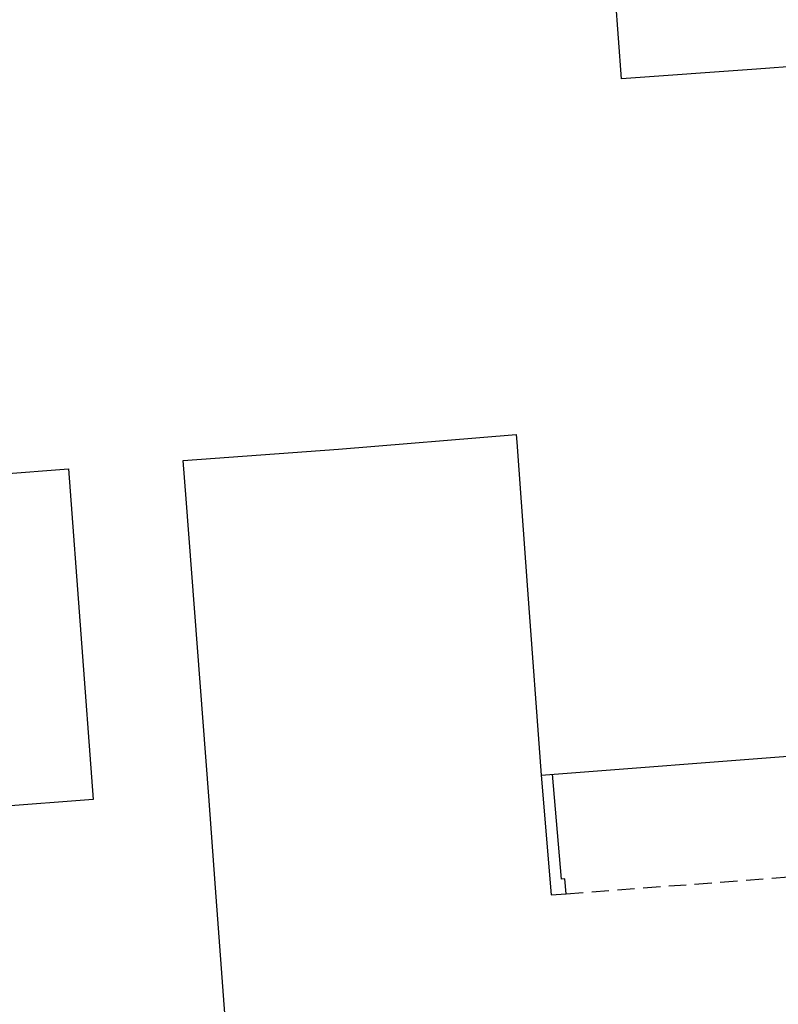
# Model space of a CAD drawing. Header units: millimetres. Extents: x 573132 to 957048, y 21042 to 318066.
# Tile 3 of 256: x 763009 to 785074, y 96973 to 125595. Entities that reach past the tile are written whole.
import ezdxf

# ---------------------------------------------------------------- set-up
doc = ezdxf.new("R2010")
doc.units = ezdxf.units.MM
doc.header["$LTSCALE"] = 2000
doc.linetypes.add('ECL-001', pattern=[100, 50, 0, 50])
doc.linetypes.add('HIDDEN', pattern=[0.375, 0.25, -0.125])
doc.layers.add('_NIBSC_A site plan', color=7, linetype='Continuous')
doc.layers.add('_NIBSC_FM trees 3metre zone', color=210, linetype='Continuous')

msp = doc.modelspace()

# ---------------------------------------------------------------- hatches: boundary and pattern name
at = {"layer": '_NIBSC_FM trees 3metre zone'}
h = msp.add_hatch(dxfattribs=at)
h.set_pattern_fill('ANSI31', color=256, scale=1500)
h.set_pattern_definition([(45, (0, -300000), (-3367.596, 3367.596), [])])
h.paths.add_polyline_path([(593903, 232618), (679741, 243682), (730246, 249484), (739010, 251813), (755357, 259573), (798190, 265512), (811701, 266996), (863086, 275757), (876855, 143048), (913767, 142394), (912963, 130303), (912377, 121144), (904519, 98598), (903418, 94708), (895370, 63436), (848719, 56730), (841119, 53483), (784097, 45680), (763758, 42854), (670408, 24435), (665578, 34770), (663265, 39853), (610755, 158064), (608829, 162280), (603679, 173549), (597793, 194110)])
h.paths.add_polyline_path([(597181, 230015), (680104, 240704), (730805, 246529), (740047, 248984), (756227, 256664), (798560, 262534), (812117, 264024), (860433, 272261), (874145, 140095), (910565, 139450), (909970, 130498), (909410, 121745), (901656, 99501), (900522, 95491), (892964, 66121), (847903, 59643), (840312, 56401), (783688, 48652), (763260, 45813), (672132, 27832), (668302, 36026), (666001, 41083), (613490, 159296), (611558, 163526), (606501, 174591), (600750, 194678)], flags=16)

# ---------------------------------------------------------------- linework, layer by layer
at = {"layer": '_NIBSC_A site plan', "linetype": 'ECL-001'}
for points in [[(769436, 90582), (768704, 100354), (768506, 103026), (767852, 111664), (767768, 112780), (772286, 113108), (777448, 113536), (777464, 113318), (777776, 109020), (778180, 103636), (786316, 104260), (792324, 104704), (797482, 105082), (801866, 105410), (806362, 105742), (805894, 112008), (805402, 118520), (804864, 125696), (790846, 124638), (784440, 124154), (780514, 123874), (780280, 127036)], [(762410, 112386), (764426, 112534), (765146, 102926), (755942, 102216)], [(778180, 103636), (778470, 100154), (778900, 100186), (778868, 100616), (778768, 100608), (778510, 103660)]]:
    msp.add_lwpolyline(points, dxfattribs=at)
at = {"layer": '_NIBSC_A site plan', "linetype": 'HIDDEN'}
msp.add_lwpolyline([(778900, 100186), (786138, 100734)], dxfattribs=at)

doc.saveas('drawing.dxf')
